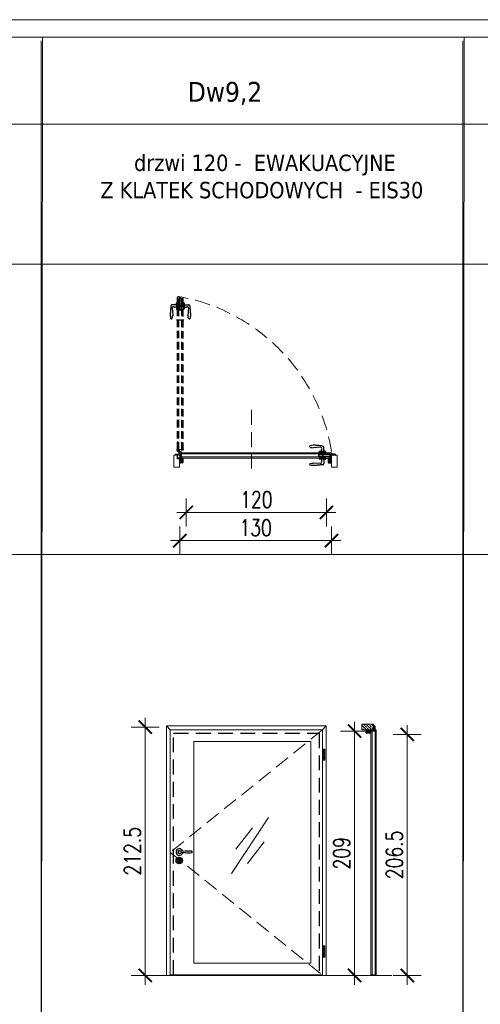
# Model space of a CAD drawing. Header units: millimetres. Extents: x 23192 to 149900, y -396339 to -79279.
# Tile 107 of 136: x 78430 to 78825, y -211002 to -210159. Entities that reach past the tile are written whole.
import ezdxf

# ---------------------------------------------------------------- set-up
doc = ezdxf.new("R2010")
doc.units = ezdxf.units.MM
for name, pattern in [('CENTER', [0.6, 0.375, -0.075, 0.075, -0.075]), ('DASHED', [19.05, 12.7, -6.35]), ('HIDDENX2', [19.05, 12.7, -6.35])]:
    doc.linetypes.add(name, pattern=pattern)
doc.layers.get('0').update_dxf_attribs({"lineweight": 0})
for name, color, linetype, lineweight in [('! Ślusarka opisy', 2, 'Continuous', 15), ('0_LEGENDA', 7, 'Continuous', 13), ('Drzwi - hatch', 8, 'Continuous', 5), ('Drzwi KRAWĘDZIE', 7, 'Continuous', 20)]:
    doc.layers.add(name, color=color, linetype=linetype, lineweight=lineweight)
for name, color, linetype in [('A_drzwi', 3, 'Continuous'), ('Drzwi - klamki', 150, 'Continuous'), ('Drzwi PRZER-DUŻA', 240, 'DASHED'), ('GRUBA', 4, 'Continuous'), ('GRUBA-2', 210, 'Continuous'), ('zawias', 7, 'Continuous')]:
    doc.layers.add(name, color=color, linetype=linetype)
doc.styles.add('ARIAL', font='tahoma.ttf')
doc.styles.add('SIMPLEX', font='simplex.shx', dxfattribs={"width": 0.77})
doc.dimstyles.new('OL PB 200', dxfattribs={"dimscale": 4, "dimtxt": 3.5, "dimasz": 0.2, "dimexe": 10, "dimexo": 10, "dimgap": 1, "dimtad": 1, "dimdec": 1, "dimrnd": 0.5, "dimzin": 9, "dimdsep": 46, "dimtxsty": 'SIMPLEX', "dimblk": 'thick_MSz', "dimcen": 0.1, "dimdle": 8, "dimse1": 1, "dimse2": 1, "dimclrd": 256, "dimclre": 256, "dimclrt": 3, "dimadec": 1, "dimazin": 2, "dimtfac": 1, "dimtdec": 1, "dimtix": 1, "dimtofl": 0, "dimtmove": 2, "dimatfit": 3, "dimldrblk": 'thick_MSz', "dimfxl": 10, "dimfxlon": 1, "dimtolj": 1, "dimlwd": -1, "dimlwe": -1, "dimarcsym": 0})

# ---------------------------------------------------------------- blocks, each defined once
blk = doc.blocks.new('thick_MSz')
for p, q in [((0, 15), (0, -15)), ((-10, 0), (10, 0))]:
    blk.add_line(p, q)
at = {"const_width": 2, "elevation": 2}
blk.add_lwpolyline([(-7.1, -7.1), (7.1, 7.1)], dxfattribs=at)
blk = doc.blocks.new('*D288')
at = {"layer": '0_LEGENDA', "transparency": 16777216}
blk.add_line((78696.35, -210605.08), (78568.15, -210605.08), dxfattribs=at)
at = {"layer": 'DEFPOINTS', "color": 0, "transparency": 16777216}
for p in [(78567.35, -210566.63), (78697.15, -210566.63), (78567.35, -210605.08)]:
    blk.add_point(p, dxfattribs=at)
at = {"layer": '0_LEGENDA', "transparency": 16777216, "xscale": 0.8, "yscale": 0.8, "zscale": 0.8, "rotation": 180}
blk.add_blockref('thick_MSz', (78567.35, -210605.08), dxfattribs=at)
at = {"layer": '0_LEGENDA', "transparency": 16777216, "xscale": 0.8, "yscale": 0.8, "zscale": 0.8}
blk.add_blockref('thick_MSz', (78697.15, -210605.08), dxfattribs=at)
at = {"layer": '0_LEGENDA', "color": 3, "transparency": 16777216, "insert": (78632.25, -210594.08), "char_height": 14, "attachment_point": 5, "style": 'SIMPLEX'}
blk.add_mtext('\\A1;130', dxfattribs=at)
blk = doc.blocks.new('*D289')
at = {"layer": '0_LEGENDA', "transparency": 16777216}
blk.add_line((78573.65, -210580.93), (78692.05, -210580.93), dxfattribs=at)
at = {"layer": 'DEFPOINTS', "color": 0, "transparency": 16777216}
for p in [(78572.85, -210555.19), (78692.85, -210560.63), (78692.85, -210580.93)]:
    blk.add_point(p, dxfattribs=at)
at = {"layer": '0_LEGENDA', "transparency": 16777216, "xscale": 0.8, "yscale": 0.8, "zscale": 0.8, "rotation": 180}
blk.add_blockref('thick_MSz', (78572.85, -210580.93), dxfattribs=at)
at = {"layer": '0_LEGENDA', "transparency": 16777216, "xscale": 0.8, "yscale": 0.8, "zscale": 0.8}
blk.add_blockref('thick_MSz', (78692.85, -210580.93), dxfattribs=at)
at = {"layer": '0_LEGENDA', "color": 3, "transparency": 16777216, "insert": (78632.85, -210569.93), "char_height": 14, "attachment_point": 5, "style": 'SIMPLEX'}
blk.add_mtext('\\A1;120', dxfattribs=at)
blk = doc.blocks.new('*D285')
at = {"layer": '0_LEGENDA', "transparency": 16777216}
blk.add_line((78716.91, -210768.89), (78716.91, -210976.29), dxfattribs=at)
at = {"layer": 'DEFPOINTS', "color": 0, "transparency": 16777216}
for p in [(78723.1, -210768.09), (78716.91, -210977.09), (78723.1, -210977.09)]:
    blk.add_point(p, dxfattribs=at)
at = {"layer": '0_LEGENDA', "transparency": 16777216, "xscale": 0.8, "yscale": 0.8, "zscale": 0.8}
for p, rotation in [((78716.91, -210768.09), 90), ((78716.91, -210977.09), 270)]:
    blk.add_blockref('thick_MSz', p, dxfattribs=dict(at, rotation=rotation))
at = {"layer": '0_LEGENDA', "color": 3, "transparency": 16777216, "insert": (78705.91, -210872.59), "char_height": 14, "attachment_point": 5, "rotation": 90, "style": 'SIMPLEX'}
blk.add_mtext('\\A1;209', dxfattribs=at)
blk = doc.blocks.new('*D286')
at = {"layer": '0_LEGENDA', "transparency": 16777216}
blk.add_line((78537.73, -210765.39), (78537.73, -210976.29), dxfattribs=at)
at = {"layer": 'DEFPOINTS', "color": 0, "transparency": 16777216}
for p in [(78733.58, -210764.59), (78537.73, -210977.09), (78733.58, -210977.09)]:
    blk.add_point(p, dxfattribs=at)
at = {"layer": '0_LEGENDA', "transparency": 16777216, "xscale": 0.8, "yscale": 0.8, "zscale": 0.8}
for p, rotation in [((78537.73, -210764.59), 90), ((78537.73, -210977.09), 270)]:
    blk.add_blockref('thick_MSz', p, dxfattribs=dict(at, rotation=rotation))
at = {"layer": '0_LEGENDA', "color": 3, "transparency": 16777216, "insert": (78526.73, -210870.84), "char_height": 14, "attachment_point": 5, "rotation": 90, "style": 'SIMPLEX'}
blk.add_mtext('\\A1;212.5', dxfattribs=at)
blk = doc.blocks.new('*D287')
at = {"layer": '0_LEGENDA', "transparency": 16777216}
blk.add_line((78762.12, -210771.64), (78762.12, -210976.29), dxfattribs=at)
at = {"layer": 'DEFPOINTS', "color": 0, "transparency": 16777216}
for p in [(78728.73, -210770.84), (78728.73, -210977.09), (78762.12, -210977.09)]:
    blk.add_point(p, dxfattribs=at)
at = {"layer": '0_LEGENDA', "transparency": 16777216, "xscale": 0.8, "yscale": 0.8, "zscale": 0.8}
for p, rotation in [((78762.12, -210770.84), 90), ((78762.12, -210977.09), 270)]:
    blk.add_blockref('thick_MSz', p, dxfattribs=dict(at, rotation=rotation))
at = {"layer": '0_LEGENDA', "color": 3, "transparency": 16777216, "insert": (78751.12, -210873.96), "char_height": 14, "attachment_point": 5, "rotation": 90, "style": 'SIMPLEX'}
blk.add_mtext('\\A1;206.5', dxfattribs=at)

msp = doc.modelspace()

# ---------------------------------------------------------------- hatches: boundary and pattern name
at = {"layer": 'Drzwi - hatch'}
h = msp.add_hatch(dxfattribs=at)
h.set_pattern_fill('AR-CONC', color=256, scale=0.003, angle=180)
h.set_pattern_definition([(230, (79109.7557, -207119.36824), (-0.546554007, 0.047817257), [0.05715, -0.62865]), (175, (79109.7557, -207119.36824), (0.10573026, -0.57317054), [0.04572, -0.50292175]), (280.451445, (79109.71015, -207119.36426), (-0.44082374, -0.525353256), [0.04857003, -0.53427073]), (226.1842, (79109.7557, -207119.52064), (-0.81323712, 0.12612698), [0.085725, -0.942975]), (276.635558, (79109.6879, -207119.5101), (-0.7122124, -0.74227837), [0.07285507, -0.80140682]), (171.18415, (79109.7557, -207119.52064), (-0.7122124, -0.74227837), [0.0685799, -0.7543792]), (201, (79109.6795, -207119.48254), (-0.454843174, 0.306795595), [0.05715, -0.62865]), (146, (79109.6795, -207119.48254), (-0.185406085, -0.5525639), [0.04572, -0.50292]), (251.451445, (79109.6416, -207119.457), (-0.64024926, -0.24576831), [0.04857003, -0.53426981]), (217.5, (79109.7557, -207119.36824), (-0.00926581, -0.253665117), [0, -0.496824, 0, -0.51054, 0, -0.504825]), (187.5, (79109.7557, -207119.36824), (-0.200458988, -0.300541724), [0, -0.291084, 0, -0.485394, 0, -0.192405]), (147.5, (79109.92562, -207119.36824), (-0.406771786, 0.017186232), [0, -0.1905, 0, -0.59436, 0, -0.78867]), (137.5, (79110.0018, -207119.36824), (-0.444387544, -0.076279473), [0, -0.24765, 0, -0.394716, 0, -0.56007])])
h.paths.add_polyline_path([(78567.154, -210538.235), (78567.654, -210538.235), (78567.654, -210537.675), (78567.834, -210537.675), (78567.834, -210538.235, 0.4142136), (78567.994, -210538.395), (78569.564, -210538.395, 0.4142136), (78569.724, -210538.235), (78569.724, -210535.05, 1), (78569.534, -210535.05), (78569.534, -210535.715, -0.4142136), (78569.194, -210536.055), (78568.014, -210536.055, -0.4142136), (78567.674, -210535.715), (78567.674, -210534.855), (78566.874, -210534.855), (78566.874, -210534.655), (78565.274, -210534.655), (78565.274, -210531.355), (78563.994, -210531.355, 0.4142136), (78563.834, -210531.515), (78563.834, -210532.075), (78565.154, -210532.075), (78565.154, -210535.075), (78567.154, -210535.075)])
h = msp.add_hatch(dxfattribs=at)
h.set_pattern_fill('AR-CONC', color=256, scale=0.003, angle=180)
h.set_pattern_definition([(230, (78926.38273, -207061.13704), (-0.546554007, 0.047817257), [0.05715, -0.62865]), (175, (78926.38273, -207061.13704), (0.10573026, -0.57317054), [0.04572, -0.50292175]), (280.451445, (78926.3372, -207061.13305), (-0.44082374, -0.525353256), [0.04857003, -0.53427073]), (226.1842, (78926.3827, -207061.28944), (-0.81323712, 0.12612698), [0.085725, -0.942975]), (276.635558, (78926.31496, -207061.2789), (-0.7122124, -0.74227837), [0.07285507, -0.80140682]), (171.18415, (78926.3827, -207061.2894), (-0.7122124, -0.74227837), [0.0685799, -0.7543792]), (201, (78926.30653, -207061.25134), (-0.454843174, 0.306795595), [0.05715, -0.62865]), (146, (78926.30653, -207061.25134), (-0.185406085, -0.5525639), [0.04572, -0.50292]), (251.451445, (78926.2686, -207061.22577), (-0.64024926, -0.24576831), [0.04857003, -0.53426981]), (217.5, (78926.38273, -207061.13704), (-0.00926581, -0.253665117), [0, -0.496824, 0, -0.51054, 0, -0.504825]), (187.5, (78926.38273, -207061.13704), (-0.200458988, -0.300541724), [0, -0.291084, 0, -0.485394, 0, -0.192405]), (147.5, (78926.55266, -207061.13704), (-0.406771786, 0.017186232), [0, -0.1905, 0, -0.59436, 0, -0.78867]), (137.5, (78926.62886, -207061.13704), (-0.444387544, -0.076279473), [0, -0.24765, 0, -0.394716, 0, -0.56007])])
h.paths.add_polyline_path([(78694.584, -210538.235, 0.4142136), (78694.744, -210538.395), (78696.314, -210538.395, 0.4142136), (78696.474, -210538.235), (78696.474, -210537.675), (78696.654, -210537.675), (78696.654, -210538.235), (78697.154, -210538.235), (78697.154, -210532.075), (78697.154, -210531.355), (78696.794, -210531.355, 0.4142136), (78696.634, -210531.515), (78696.634, -210535.715, -0.4142136), (78696.294, -210536.055), (78695.114, -210536.055, -0.4142136), (78694.774, -210535.715), (78694.774, -210535.05, 1), (78694.584, -210535.05)])
h.paths.add_polyline_path([(78697.154, -210532.075), (78700.474, -210532.075), (78700.474, -210531.515, 0.4142136), (78700.314, -210531.355), (78697.854, -210531.355), (78697.154, -210531.355)])
h = msp.add_hatch(dxfattribs=at)
h.set_pattern_fill('ANSI33', color=256, scale=0.5, angle=-90)
h.set_pattern_definition([(315, (74727.1648, -211032.6673), (2.245064, 2.245064), []), (315, (74727.1648, -211034.9123), (2.245064, 2.245064), [1.5875, -0.79375])])
h.paths.add_polyline_path([(78723.096, -210762.086), (78723.096, -210767.086), (78733.296, -210767.086), (78733.296, -210762.086)])
h = msp.add_hatch(dxfattribs=at)
h.set_pattern_fill('AR-CONC', color=256, scale=0.003, angle=-90)
h.set_pattern_definition([(320, (75272.67886, -210537.8572), (-0.047817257, -0.546554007), [0.05715, -0.62865]), (265, (75272.67886, -210537.8572), (0.57317054, 0.10573026), [0.04572, -0.50292175]), (10.451445, (75272.6749, -210537.90275), (0.525353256, -0.44082374), [0.04857003, -0.53427073]), (316.1842, (75272.83126, -210537.8572), (-0.12612698, -0.81323712), [0.085725, -0.942975]), (6.635558, (75272.82075, -210537.925), (0.74227837, -0.7122124), [0.07285507, -0.80140682]), (261.18415, (75272.8313, -210537.8572), (0.74227837, -0.7122124), [0.0685799, -0.7543792]), (291, (75272.79316, -210537.9334), (-0.306795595, -0.454843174), [0.05715, -0.62865]), (236, (75272.79316, -210537.9334), (0.5525639, -0.185406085), [0.04572, -0.50292]), (341.451445, (75272.7676, -210537.9713), (0.24576831, -0.64024926), [0.04857003, -0.53426981]), (307.5, (75272.67886, -210537.8572), (0.253665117, -0.00926581), [0, -0.496824, 0, -0.51054, 0, -0.504825]), (277.5, (75272.67886, -210537.8572), (0.300541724, -0.200458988), [0, -0.291084, 0, -0.485394, 0, -0.192405]), (237.5, (75272.67886, -210537.68728), (-0.017186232, -0.406771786), [0, -0.1905, 0, -0.59436, 0, -0.78867]), (227.5, (75272.67886, -210537.6111), (0.076279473, -0.444387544), [0, -0.24765, 0, -0.394716, 0, -0.56007])])
h.paths.add_polyline_path([(78727.136, -210769.656, -0.4142136), (78726.976, -210769.496), (78726.976, -210767.926, -0.4142136), (78727.136, -210767.766), (78727.696, -210767.766), (78727.696, -210767.586), (78727.136, -210767.586), (78727.136, -210767.086), (78733.296, -210767.086), (78734.016, -210767.086), (78734.016, -210767.446, -0.4142136), (78733.856, -210767.606), (78729.656, -210767.606, 0.4142136), (78729.316, -210767.946), (78729.316, -210769.126, 0.4142136), (78729.656, -210769.466), (78730.321, -210769.466, -1), (78730.321, -210769.656)])
h.paths.add_polyline_path([(78733.296, -210767.086), (78733.296, -210763.766), (78733.856, -210763.766, -0.4142136), (78734.016, -210763.926), (78734.016, -210766.386), (78734.016, -210767.086)])

# ---------------------------------------------------------------- linework, layer by layer
at = {"layer": '! Ślusarka opisy', "linetype": 'HIDDENX2'}
msp.add_lwpolyline([(78628.604, -210493.275), (78628.604, -210543.275)], dxfattribs=at)
at = {"layer": '! Ślusarka opisy', "color": 8, "linetype": 'HIDDENX2'}
msp.add_arc((78538.33, -210554.862), 161.074, 9.299637, 79.253012, dxfattribs=at)
at = {"linetype": 'CENTER', "ltscale": 0.2}
for p, q in [((78565.804, -210529.267), (78565.804, -210526.867)), ((78567.004, -210528.067), (78564.604, -210528.067))]:
    msp.add_line(p, q, dxfattribs=at)
at = {"linetype": 'CENTER', "ltscale": 0.5}
for p, q in [((78570.78, -210527.225), (78564.416, -210527.225)), ((78690.625, -210783.456), (78690.625, -210792.956)), ((78690.625, -210951.836), (78690.625, -210961.336))]:
    msp.add_line(p, q, dxfattribs=at)
for p, q in [((78565.779, -210528.042), (78565.554, -210528.042)), ((78565.554, -210528.042), (78565.554, -210528.092)), ((78565.554, -210528.092), (78565.779, -210528.092)), ((78565.829, -210527.792), (78565.779, -210527.792)), ((78565.779, -210527.792), (78565.779, -210528.042)), ((78565.779, -210528.092), (78565.779, -210528.317)), ((78565.779, -210528.317), (78565.829, -210528.317)), ((78565.829, -210528.042), (78565.829, -210527.792)), ((78566.079, -210528.042), (78565.829, -210528.042)), ((78565.829, -210528.317), (78565.829, -210528.092)), ((78565.829, -210528.092), (78566.079, -210528.092)), ((78566.079, -210528.092), (78566.079, -210528.042))]:
    msp.add_line(p, q)
at = {"ltscale": 0.2}
for p, q in [((78565.804, -210528.717), (78568.154, -210528.717)), ((78568.154, -210529.067), (78565.804, -210529.067)), ((78566.563, -210528.717), (78566.297, -210528.49)), ((78566.454, -210531.967), (78566.454, -210529.067)), ((78566.804, -210529.267), (78566.454, -210529.267)), ((78566.804, -210531.967), (78566.454, -210531.967)), ((78566.804, -210528.067), (78566.804, -210528.717)), ((78566.804, -210529.067), (78566.804, -210531.967)), ((78567.054, -210527.967), (78567.054, -210528.717)), ((78568.254, -210531.167), (78568.254, -210529.167)), ((78568.604, -210531.167), (78568.254, -210531.167)), ((78568.604, -210529.167), (78568.604, -210531.167))]:
    msp.add_line(p, q, dxfattribs=at)
at = {"linetype": 'DASHED'}
msp.add_lwpolyline([(78689.375, -210766.986), (78559.175, -210871.786), (78689.375, -210976.586)], dxfattribs=at)
at = {"ltscale": 0.2}
msp.add_circle((78565.804, -210528.067), 0.65, dxfattribs=at)
for centre, radius, start, end in [((78565.804, -210528.067), 1, 319.458398, 270), ((78568.154, -210529.167), 0.45, 0, 90), ((78568.154, -210529.167), 0.1, 0, 90)]:
    msp.add_arc(centre, radius, start, end, dxfattribs=at)
at = {"layer": '0_LEGENDA', "linetype": 'ByBlock', "ltscale": 5}
for p, q in [((78448.468, -211346.75), (78449.709, -210174.452)), ((78448.658, -211349.661), (78448.658, -210177.364)), ((78809.625, -211346.75), (78810.866, -210174.452)), ((78809.815, -211349.661), (78809.815, -210177.364)), ((77680.534, -210248.815), (81338.291, -210248.815)), ((77680.534, -210368.463), (81338.191, -210368.463)), ((77680.534, -210616.848), (81337.982, -210616.848))]:
    msp.add_line(p, q, dxfattribs=at)
at = {"layer": '0_LEGENDA'}
for points in [[(81352.584, -210159.561), (77665.534, -210159.416), (77663.247, -212469.508), (81350.642, -212469.575)], [(81336.438, -212454.546), (77678.248, -212454.543), (77680.534, -210174.451), (81338.354, -210174.463)], [(78611.508, -210889.801), (78643.244, -210842.077)], [(78615.263, -210869.158), (78629.485, -210850.934)], [(78625.292, -210881.369), (78639.514, -210862.78)]]:
    msp.add_lwpolyline(points, dxfattribs=at)
at = {"layer": 'A_drzwi', "linetype": 'ByBlock'}
msp.add_arc((78563.676, -210511.185), 95.527, 89.4002, 89.405161, dxfattribs=at)
at = {"layer": 'Drzwi - klamki', "ltscale": 0.2}
for p, q in [((78687.654, -210525.22), (78681.404, -210525.615)), ((78690.604, -210528.815), (78690.604, -210525.215)), ((78686.754, -210529.875), (78686.754, -210529.115)), ((78692.354, -210529.875), (78686.754, -210529.875)), ((78692.354, -210529.875), (78686.754, -210529.875)), ((78692.354, -210534.475), (78686.754, -210534.475)), ((78686.754, -210534.475), (78686.754, -210535.235)), ((78692.054, -210528.815), (78687.054, -210528.815)), ((78688.504, -210528.815), (78688.504, -210527.333)), ((78690.804, -210527.815), (78690.604, -210527.815)), ((78690.804, -210528.315), (78690.604, -210528.315)), ((78690.804, -210528.315), (78690.804, -210527.815)), ((78692.354, -210529.875), (78692.354, -210529.115)), ((78692.354, -210534.475), (78692.354, -210535.235)), ((78687.654, -210539.13), (78681.404, -210538.735)), ((78692.054, -210535.535), (78687.054, -210535.535)), ((78688.504, -210535.535), (78688.504, -210537.017)), ((78690.604, -210535.535), (78690.604, -210539.135)), ((78565.725, -210871.336), (78565.725, -210871.836)), ((78565.725, -210871.336), (78565.855, -210871.336)), ((78565.725, -210871.836), (78565.855, -210871.836)), ((78566.35, -210878.63), (78566.35, -210879.88)), ((78567.4, -210878.63), (78567.4, -210879.88))]:
    msp.add_line(p, q, dxfattribs=at)
at = {"layer": 'Drzwi - klamki'}
for p, q in [((78567.854, -210533.375), (78568.054, -210533.375)), ((78567.854, -210534.375), (78567.854, -210533.375)), ((78567.854, -210533.375), (78568.054, -210533.575)), ((78567.952, -210533.375), (78567.854, -210533.474)), ((78568.051, -210533.375), (78567.854, -210533.572)), ((78568.054, -210533.471), (78567.854, -210533.671)), ((78567.854, -210533.474), (78568.054, -210533.674)), ((78568.054, -210533.57), (78567.854, -210533.77)), ((78567.854, -210533.572), (78568.054, -210533.772)), ((78568.054, -210533.669), (78567.854, -210533.869)), ((78567.854, -210533.671), (78568.054, -210533.871)), ((78568.054, -210533.768), (78567.854, -210533.968)), ((78567.854, -210533.77), (78568.054, -210533.97)), ((78568.054, -210533.866), (78567.854, -210534.066)), ((78567.854, -210533.869), (78568.054, -210534.069)), ((78568.054, -210533.965), (78567.854, -210534.165)), ((78567.854, -210533.968), (78568.054, -210534.168)), ((78568.054, -210534.064), (78567.854, -210534.264)), ((78567.854, -210534.066), (78568.054, -210534.266)), ((78568.054, -210534.163), (78567.854, -210534.363)), ((78567.854, -210534.165), (78568.054, -210534.365)), ((78567.854, -210534.264), (78567.964, -210534.375)), ((78567.854, -210534.363), (78567.866, -210534.375)), ((78568.054, -210534.375), (78567.854, -210534.375)), ((78568.054, -210535.275), (78567.868, -210535.09)), ((78568.054, -210535.133), (78567.939, -210535.019)), ((78568.054, -210534.262), (78567.94, -210534.375)), ((78567.952, -210533.375), (78568.054, -210533.476)), ((78568.054, -210534.36), (78568.039, -210534.375)), ((78568.051, -210533.375), (78568.054, -210533.377)), ((78568.054, -210533.375), (78568.054, -210534.375)), ((78568.054, -210535.133), (78568.074, -210535.075)), ((78568.054, -210535.275), (78568.054, -210535.433)), ((78568.074, -210535.075), (78568.481, -210535.075)), ((78568.154, -210535.175), (78568.154, -210535.379)), ((78568.154, -210535.175), (78568.481, -210535.175)), ((78568.531, -210535.02), (78568.494, -210534.64)), ((78568.917, -210534.525), (78568.593, -210534.525)), ((78568.631, -210535.01), (78568.597, -210534.669)), ((78568.618, -210535.494), (78569.123, -210535.133)), ((78568.9, -210534.625), (78568.637, -210534.625)), ((78568.639, -210535.602), (78569.104, -210535.27)), ((78569.104, -210535.27), (78569.104, -210535.775)), ((78569.204, -210535.279), (78569.204, -210535.414)), ((78569.276, -210535.234), (78569.354, -210535.273)), ((78569.354, -210535.075), (78569.367, -210534.934)), ((78694.954, -210535.075), (78694.94, -210534.934)), ((78695.031, -210535.234), (78694.954, -210535.273)), ((78695.104, -210535.279), (78695.104, -210535.414)), ((78695.689, -210535.494), (78695.184, -210535.133)), ((78695.668, -210535.602), (78695.204, -210535.27)), ((78695.204, -210535.27), (78695.204, -210535.775)), ((78695.39, -210534.525), (78695.714, -210534.525)), ((78695.407, -210534.625), (78695.67, -210534.625)), ((78695.676, -210535.01), (78695.71, -210534.669)), ((78695.776, -210535.02), (78695.813, -210534.64)), ((78696.233, -210535.075), (78695.826, -210535.075)), ((78696.154, -210535.175), (78695.826, -210535.175)), ((78696.154, -210535.175), (78696.154, -210535.379)), ((78696.254, -210535.133), (78696.233, -210535.075)), ((78696.454, -210533.375), (78696.254, -210533.375)), ((78696.254, -210533.375), (78696.254, -210534.375)), ((78696.454, -210533.375), (78696.254, -210533.575)), ((78696.355, -210533.375), (78696.254, -210533.476)), ((78696.256, -210533.375), (78696.254, -210533.377)), ((78696.254, -210533.471), (78696.454, -210533.671)), ((78696.454, -210533.474), (78696.254, -210533.674)), ((78696.254, -210533.57), (78696.454, -210533.77)), ((78696.454, -210533.572), (78696.254, -210533.772)), ((78696.254, -210533.669), (78696.454, -210533.869)), ((78696.454, -210533.671), (78696.254, -210533.871)), ((78696.254, -210533.768), (78696.454, -210533.968)), ((78696.454, -210533.77), (78696.254, -210533.97)), ((78696.254, -210533.866), (78696.454, -210534.066)), ((78696.454, -210533.869), (78696.254, -210534.069)), ((78696.254, -210533.965), (78696.454, -210534.165)), ((78696.454, -210533.968), (78696.254, -210534.168)), ((78696.254, -210534.064), (78696.454, -210534.264)), ((78696.454, -210534.066), (78696.254, -210534.266)), ((78696.254, -210534.163), (78696.454, -210534.363)), ((78696.454, -210534.165), (78696.254, -210534.365)), ((78696.254, -210534.262), (78696.367, -210534.375)), ((78696.254, -210534.36), (78696.268, -210534.375)), ((78696.254, -210534.375), (78696.454, -210534.375)), ((78696.254, -210535.133), (78696.368, -210535.019)), ((78696.254, -210535.275), (78696.439, -210535.09)), ((78696.254, -210535.275), (78696.254, -210535.433)), ((78696.256, -210533.375), (78696.454, -210533.572)), ((78696.454, -210534.264), (78696.343, -210534.375)), ((78696.355, -210533.375), (78696.454, -210533.474)), ((78696.454, -210534.363), (78696.441, -210534.375)), ((78696.454, -210534.375), (78696.454, -210533.375)), ((78568.054, -210535.575), (78567.868, -210535.39)), ((78568.039, -210535.86), (78567.868, -210535.69)), ((78568.054, -210535.433), (78567.939, -210535.319)), ((78568.054, -210535.733), (78567.939, -210535.619)), ((78568.054, -210535.575), (78568.054, -210535.733)), ((78568.074, -210535.875), (78569.204, -210535.875)), ((78568.154, -210535.379), (78568.618, -210535.494)), ((78568.154, -210535.482), (78568.639, -210535.602)), ((78568.154, -210535.482), (78568.154, -210535.775)), ((78568.154, -210535.775), (78569.104, -210535.775)), ((78569.204, -210535.414), (78569.268, -210535.35)), ((78569.204, -210535.556), (78569.339, -210535.42)), ((78569.204, -210535.556), (78569.204, -210535.733)), ((78569.204, -210535.733), (78569.268, -210535.669)), ((78569.204, -210535.875), (78569.339, -210535.74)), ((78695.104, -210535.556), (78694.968, -210535.42)), ((78695.104, -210535.875), (78694.968, -210535.74)), ((78695.104, -210535.414), (78695.039, -210535.35)), ((78695.104, -210535.733), (78695.039, -210535.669)), ((78695.104, -210535.556), (78695.104, -210535.733)), ((78696.233, -210535.875), (78695.104, -210535.875)), ((78696.154, -210535.775), (78695.204, -210535.775)), ((78696.154, -210535.482), (78695.668, -210535.602)), ((78696.154, -210535.379), (78695.689, -210535.494)), ((78696.154, -210535.482), (78696.154, -210535.775)), ((78696.254, -210535.433), (78696.368, -210535.319)), ((78696.254, -210535.575), (78696.439, -210535.39)), ((78696.254, -210535.575), (78696.254, -210535.733)), ((78696.254, -210535.733), (78696.368, -210535.619)), ((78696.268, -210535.86), (78696.439, -210535.69)), ((78729.496, -210768.007), (78729.496, -210769.136)), ((78729.496, -210769.136), (78729.632, -210769.272)), ((78729.511, -210767.972), (78729.682, -210767.801)), ((78729.889, -210768.086), (78729.596, -210768.086)), ((78729.596, -210768.086), (78729.596, -210769.036)), ((78730.102, -210769.036), (78729.596, -210769.036)), ((78729.638, -210767.986), (78729.752, -210767.872)), ((78729.796, -210767.986), (78729.638, -210767.986)), ((78729.638, -210769.136), (78729.702, -210769.201)), ((78729.815, -210769.136), (78729.638, -210769.136)), ((78729.889, -210768.086), (78729.769, -210768.572)), ((78729.769, -210768.572), (78730.102, -210769.036)), ((78729.796, -210767.986), (78729.982, -210767.801)), ((78729.815, -210769.136), (78729.951, -210769.272)), ((78729.992, -210768.086), (78729.877, -210768.551)), ((78729.877, -210768.551), (78730.239, -210769.056)), ((78729.938, -210767.986), (78730.052, -210767.872)), ((78730.096, -210767.986), (78729.938, -210767.986)), ((78729.957, -210769.136), (78730.022, -210769.201)), ((78730.092, -210769.136), (78729.957, -210769.136)), ((78730.196, -210768.086), (78729.992, -210768.086)), ((78730.096, -210767.986), (78730.282, -210767.801)), ((78730.137, -210769.209), (78730.098, -210769.286)), ((78730.196, -210768.086), (78730.196, -210768.414)), ((78730.238, -210767.986), (78730.352, -210767.872)), ((78730.238, -210767.986), (78730.296, -210768.007)), ((78730.296, -210768.007), (78730.296, -210768.414)), ((78730.296, -210769.286), (78730.437, -210769.3)), ((78730.351, -210768.464), (78730.732, -210768.427)), ((78730.361, -210768.564), (78730.703, -210768.53)), ((78730.746, -210768.833), (78730.746, -210768.57)), ((78730.846, -210768.85), (78730.846, -210768.526)), ((78730.996, -210767.986), (78730.996, -210767.786)), ((78730.996, -210767.786), (78731.996, -210767.786)), ((78731.009, -210767.786), (78730.996, -210767.799)), ((78731.107, -210767.786), (78730.996, -210767.897)), ((78731.11, -210767.986), (78730.996, -210767.873)), ((78731.011, -210767.986), (78730.996, -210767.972)), ((78731.996, -210767.986), (78730.996, -210767.986)), ((78731.206, -210767.786), (78731.006, -210767.986)), ((78731.209, -210767.986), (78731.009, -210767.786)), ((78731.305, -210767.786), (78731.105, -210767.986)), ((78731.307, -210767.986), (78731.107, -210767.786)), ((78731.404, -210767.786), (78731.204, -210767.986)), ((78731.406, -210767.986), (78731.206, -210767.786)), ((78731.502, -210767.786), (78731.302, -210767.986)), ((78731.505, -210767.986), (78731.305, -210767.786)), ((78731.601, -210767.786), (78731.401, -210767.986)), ((78731.604, -210767.986), (78731.404, -210767.786)), ((78731.7, -210767.786), (78731.5, -210767.986)), ((78731.702, -210767.986), (78731.502, -210767.786)), ((78731.799, -210767.786), (78731.599, -210767.986)), ((78731.801, -210767.986), (78731.601, -210767.786)), ((78731.898, -210767.786), (78731.698, -210767.986)), ((78731.9, -210767.986), (78731.7, -210767.786)), ((78731.996, -210767.786), (78731.796, -210767.986)), ((78731.996, -210767.984), (78731.799, -210767.786)), ((78731.996, -210767.885), (78731.895, -210767.986)), ((78731.996, -210767.885), (78731.898, -210767.786)), ((78731.996, -210767.984), (78731.994, -210767.986)), ((78731.996, -210767.786), (78731.996, -210767.986))]:
    msp.add_line(p, q, dxfattribs=at)
at = {"layer": 'Drzwi - klamki', "ltscale": 0.2}
for centre, radius in [((78566.875, -210878.73), 2.8), ((78566.88, -210878.735), 1.8)]:
    msp.add_circle(centre, radius, dxfattribs=at)
for centre, radius, start, end in [((78679.144, -210524.565), 0.74, 108.924644, 180), ((78687.754, -210526.265), 1.05, 328.61185, 95.465024), ((78689.504, -210527.333), 1, 148.61185, 180), ((78689.554, -210525.215), 1.05, 0, 90), ((78687.054, -210529.115), 0.3, 90, 180), ((78687.054, -210535.235), 0.3, 180, 270), ((78692.054, -210529.115), 0.3, 0, 90), ((78692.054, -210535.235), 0.3, 270, 0), ((78679.144, -210539.785), 0.74, 180, 251.075356), ((78687.754, -210538.085), 1.05, 264.534976, 31.38815), ((78689.504, -210537.017), 1, 180, 211.38815), ((78689.554, -210539.135), 1.05, 270, 0), ((78566.875, -210871.586), 2.801, 13.271535, 346.728465), ((78566.875, -210871.586), 1.25, 42.903782, 317.096218), ((78566.875, -210871.586), 1.05, 64.699839, 295.300161), ((78577.285, -210871.586), 0.74, 288.924644, 71.075356), ((78566.875, -210877.93), 0.875, 306.869898, 233.130102), ((78566.875, -210879.88), 0.525, 180, 270), ((78566.875, -210879.88), 0.525, 270, 0)]:
    msp.add_arc(centre, radius, start, end, dxfattribs=at)
at = {"layer": 'Drzwi - klamki'}
for centre, radius, start, end in [((78567.904, -210535.054), 0.05, 45, 180), ((78567.904, -210535.054), 0.05, 180, 225), ((78567.904, -210535.354), 0.05, 45, 180), ((78568.481, -210535.025), 0.15, 270, 5.563415), ((78568.481, -210535.025), 0.05, 270, 5.563415), ((78568.593, -210534.625), 0.1, 90, 179.587511), ((78568.643, -210534.625), 0.15, 179.587511, 185.563415), ((78568.637, -210534.665), 0.04, 90, 185.563415), ((78568.9, -210534.725), 0.1, 69.878843, 90), ((78568.917, -210534.625), 0.1, 71.015535, 90), ((78568.618, -210535.494), 0.919, 57.559413, 69.878843), ((78568.618, -210535.494), 1.019, 49.458571, 71.015535), ((78568.977, -210534.929), 0.25, 305.623943, 57.559413), ((78569.254, -210535.279), 0.05, 63.425339, 180), ((78569.118, -210534.91), 0.25, 354.429901, 49.458571), ((78695.189, -210534.91), 0.25, 130.541429, 185.570099), ((78695.689, -210535.494), 1.019, 108.984465, 130.541429), ((78695.054, -210535.279), 0.05, 0, 116.574661), ((78695.33, -210534.929), 0.25, 122.440587, 234.376057), ((78695.689, -210535.494), 0.919, 110.121157, 122.440587), ((78695.39, -210534.625), 0.1, 90, 108.984465), ((78695.407, -210534.725), 0.1, 90, 110.121157), ((78695.67, -210534.665), 0.04, 354.436585, 90), ((78695.826, -210535.025), 0.15, 174.436585, 270), ((78695.714, -210534.625), 0.1, 0.412489, 90), ((78695.826, -210535.025), 0.05, 174.436585, 270), ((78695.664, -210534.625), 0.15, 354.436585, 0.412489), ((78696.404, -210535.054), 0.05, 0, 135), ((78696.404, -210535.354), 0.05, 0, 135), ((78696.404, -210535.054), 0.05, 315, 0), ((78567.904, -210535.354), 0.05, 180, 225), ((78567.904, -210535.654), 0.05, 45, 180), ((78567.904, -210535.654), 0.05, 180, 225), ((78568.074, -210535.825), 0.05, 225, 270), ((78569.304, -210535.385), 0.05, 0, 135), ((78569.304, -210535.704), 0.05, 0, 135), ((78569.304, -210535.385), 0.05, 315, 0), ((78569.304, -210535.704), 0.05, 315, 0), ((78695.004, -210535.385), 0.05, 45, 180), ((78695.004, -210535.385), 0.05, 180, 225), ((78695.004, -210535.704), 0.05, 45, 180), ((78695.004, -210535.704), 0.05, 180, 225), ((78696.233, -210535.825), 0.05, 270, 315), ((78696.404, -210535.654), 0.05, 0, 135), ((78696.404, -210535.354), 0.05, 315, 0), ((78696.404, -210535.654), 0.05, 315, 0), ((78729.546, -210768.007), 0.05, 135, 180), ((78729.667, -210769.236), 0.05, 225, 270), ((78729.667, -210769.236), 0.05, 270, 45), ((78729.717, -210767.836), 0.05, 90, 135), ((78729.717, -210767.836), 0.05, 315, 90), ((78729.986, -210769.236), 0.05, 225, 270), ((78730.017, -210767.836), 0.05, 90, 135), ((78729.986, -210769.236), 0.05, 270, 45), ((78730.017, -210767.836), 0.05, 315, 90), ((78730.092, -210769.186), 0.05, 333.425339, 90), ((78730.346, -210768.414), 0.15, 180, 275.563415), ((78730.442, -210768.91), 0.25, 215.623943, 327.559413), ((78730.317, -210767.836), 0.05, 90, 135), ((78730.346, -210768.414), 0.05, 180, 275.563415), ((78730.317, -210767.836), 0.05, 315, 90), ((78730.462, -210769.051), 0.25, 264.429901, 319.458571), ((78729.877, -210768.551), 1.019, 319.458571, 341.015535), ((78729.877, -210768.551), 0.919, 327.559413, 339.878843), ((78730.706, -210768.57), 0.04, 0, 95.563415), ((78730.746, -210768.576), 0.15, 89.587511, 95.563415), ((78730.646, -210768.833), 0.1, 339.878843, 0), ((78730.746, -210768.526), 0.1, 0, 89.587511), ((78730.746, -210768.85), 0.1, 341.015535, 0)]:
    msp.add_arc(centre, radius, start, end, dxfattribs=at)
at = {"layer": 'Drzwi - klamki', "ltscale": 0.2}
msp.add_ellipse((78681.404, -210524.574), major_axis=(3, 0), ratio=0.3470158, start_param=3.1329974, end_param=4.712389, dxfattribs=at)
at = {"layer": 'Drzwi - klamki', "ltscale": 0.2, "extrusion": (0, 0, -1)}
msp.add_ellipse((78681.404, -210539.776), major_axis=(3, 0), ratio=0.3470158, start_param=3.1329974, end_param=4.712389, dxfattribs=at)
at = {"layer": 'Drzwi - klamki', "ltscale": 0.2}
for points in [[(78689.554, -210524.165), (78688.504, -210524.015), (78684.954, -210523.715), (78681.404, -210523.533), (78678.904, -210523.865)], [(78689.554, -210540.185), (78688.504, -210540.335), (78684.954, -210540.635), (78681.404, -210540.817), (78678.904, -210540.485)], [(78577.525, -210870.886), (78575.025, -210870.636), (78568.729, -210870.886), (78566.875, -210870.536)], [(78577.525, -210872.286), (78575.025, -210872.536), (78568.729, -210872.286), (78566.875, -210872.636)]]:
    msp.add_spline(points, degree=3, dxfattribs=at)
at = {"layer": 'Drzwi KRAWĘDZIE'}
for p, q in [((78565.454, -210528.725), (78565.454, -210520.266)), ((78565.154, -210535.075), (78565.154, -210532.075)), ((78567.154, -210535.075), (78565.154, -210535.075)), ((78565.454, -210527.225), (78569.954, -210527.225)), ((78565.554, -210528.825), (78566.454, -210528.825)), ((78566.454, -210527.325), (78568.754, -210527.325)), ((78566.454, -210528.825), (78566.454, -210527.625)), ((78567.154, -210529.875), (78697.154, -210529.875)), ((78568.554, -210533.175), (78568.254, -210533.175)), ((78568.254, -210534.375), (78568.254, -210533.175)), ((78568.354, -210534.475), (78695.954, -210534.475)), ((78568.654, -210529.875), (78568.654, -210534.475)), ((78568.654, -210530.875), (78688.555, -210530.875)), ((78568.654, -210533.475), (78688.555, -210533.475)), ((78568.754, -210527.625), (78568.754, -210527.325)), ((78568.754, -210527.625), (78569.954, -210527.625)), ((78686.051, -210532.95), (78686.051, -210531.35)), ((78686.051, -210531.35), (78689.155, -210531.35)), ((78686.051, -210532.95), (78689.155, -210532.95)), ((78686.641, -210532.85), (78686.641, -210531.45)), ((78686.641, -210531.45), (78686.641, -210532.85)), ((78686.641, -210531.45), (78689.155, -210531.45)), ((78686.641, -210532.85), (78689.155, -210532.85)), ((78688.555, -210531.35), (78688.555, -210529.875)), ((78688.555, -210534.472), (78688.555, -210532.96)), ((78689.155, -210534.472), (78689.155, -210529.875)), ((78689.955, -210534.472), (78689.955, -210529.875)), ((78689.955, -210531.35), (78695.757, -210531.35)), ((78689.955, -210531.45), (78695.757, -210531.45)), ((78689.955, -210532.85), (78695.757, -210532.85)), ((78689.955, -210532.95), (78695.757, -210532.95)), ((78690.555, -210531.35), (78690.555, -210529.875)), ((78690.555, -210530.875), (78695.654, -210530.875)), ((78690.555, -210534.472), (78690.555, -210532.96)), ((78690.555, -210533.475), (78695.654, -210533.475)), ((78695.654, -210529.875), (78695.654, -210531.35)), ((78695.654, -210532.95), (78695.654, -210534.475)), ((78695.757, -210533.125), (78695.757, -210531.175)), ((78695.757, -210531.175), (78696.054, -210531.175)), ((78696.054, -210531.175), (78695.757, -210531.175)), ((78696.054, -210533.125), (78695.757, -210533.125)), ((78697.254, -210531.075), (78696.054, -210531.075)), ((78696.054, -210531.075), (78696.054, -210534.155)), ((78696.054, -210531.075), (78696.054, -210534.375)), ((78696.054, -210533.125), (78696.054, -210531.175)), ((78696.054, -210533.125), (78696.054, -210531.175)), ((78696.055, -210531.571), (78697.055, -210531.571)), ((78696.055, -210531.571), (78697.254, -210531.571)), ((78696.055, -210532.721), (78697.254, -210531.871)), ((78696.055, -210531.871), (78697.254, -210531.871)), ((78696.454, -210531.57), (78696.654, -210531.57)), ((78697.254, -210531.075), (78697.254, -210529.975)), ((78697.254, -210531.571), (78697.254, -210531.871)), ((78567.654, -210538.235), (78567.154, -210538.235)), ((78696.654, -210538.235), (78697.154, -210538.235)), ((78555.775, -210977.086), (78555.775, -210763.586)), ((78692.775, -210763.586), (78555.775, -210763.586)), ((78555.775, -210763.586), (78559.175, -210766.986)), ((78692.775, -210763.586), (78689.375, -210766.986)), ((78692.775, -210977.086), (78692.775, -210763.586)), ((78727.136, -210767.586), (78727.136, -210767.086)), ((78730.896, -210768.286), (78730.896, -210976.486)), ((78734.296, -210768.186), (78730.996, -210768.186)), ((78731.896, -210768.186), (78731.896, -210976.586)), ((78734.296, -210766.986), (78735.396, -210766.986)), ((78734.296, -210766.986), (78734.296, -210768.186)), ((78734.296, -210766.986), (78734.296, -210768.186)), ((78734.496, -210766.986), (78734.496, -210976.586)), ((78735.496, -210767.086), (78735.496, -210976.486)), ((78691.575, -210783.456), (78689.675, -210783.456)), ((78689.675, -210783.456), (78689.675, -210792.956)), ((78691.575, -210785.856), (78689.675, -210785.856)), ((78691.575, -210783.456), (78691.575, -210792.956)), ((78691.575, -210790.556), (78689.675, -210790.556)), ((78689.675, -210792.956), (78691.575, -210792.956)), ((78735.496, -210874.386), (78735.496, -210868.786)), ((78691.575, -210951.836), (78689.675, -210951.836)), ((78689.675, -210951.836), (78689.675, -210961.336)), ((78691.575, -210954.236), (78689.675, -210954.236)), ((78691.575, -210951.836), (78691.575, -210961.336)), ((78691.575, -210958.936), (78689.675, -210958.936)), ((78689.675, -210961.336), (78691.575, -210961.336)), ((78549.783, -210977.086), (78707.081, -210977.086)), ((78562.025, -210977.086), (78562.025, -210976.586)), ((78686.525, -210977.086), (78686.525, -210976.586)), ((78724.576, -210977.086), (78748.873, -210977.086)), ((78730.996, -210976.586), (78735.396, -210976.586))]:
    msp.add_line(p, q, dxfattribs=at)
msp.add_lwpolyline([(78567.154, -210535.075), (78567.154, -210542.275), (78562.154, -210542.275), (78562.154, -210532.075), (78565.154, -210532.075)], dxfattribs=at)
for points in [[(78702.154, -210532.075), (78697.154, -210532.075), (78697.154, -210542.275), (78702.154, -210542.275)], [(78733.296, -210762.086), (78733.296, -210767.086), (78723.096, -210767.086), (78723.096, -210762.086)], [(78689.375, -210766.986), (78559.175, -210766.986), (78559.175, -210976.586), (78689.375, -210976.586)], [(78679.375, -210776.986), (78579.175, -210776.986), (78579.175, -210966.586), (78679.375, -210966.586)]]:
    msp.add_lwpolyline(points, close=True, dxfattribs=at)
for centre, start, end in [((78565.554, -210528.725), 180, 270), ((78568.354, -210534.375), 180, 270), ((78569.954, -210527.525), 270, 0), ((78695.954, -210534.375), 270, 0), ((78697.154, -210529.975), 0, 90), ((78730.996, -210768.286), 90, 180), ((78735.396, -210767.086), 0, 90), ((78730.996, -210976.486), 180, 270), ((78735.396, -210976.486), 270, 0)]:
    msp.add_arc(centre, 0.1, start, end, dxfattribs=at)
at = {"layer": 'Drzwi KRAWĘDZIE', "ltscale": 0.2}
msp.add_arc((78567.154, -210529.975), 0.1, 90, 180, dxfattribs=at)
at = {"layer": 'Drzwi PRZER-DUŻA', "ltscale": 0.5}
for p, q in [((78565.454, -210527.225), (78565.454, -210396.725)), ((78570.054, -210527.525), (78570.054, -210397.925)), ((78566.454, -210527.225), (78566.454, -210405.324)), ((78568.954, -210527.225), (78568.954, -210405.324))]:
    msp.add_line(p, q, dxfattribs=at)
at = {"layer": 'Drzwi PRZER-DUŻA'}
for p, q in [((78565.454, -210398.225), (78566.929, -210398.225)), ((78566.654, -210396.625), (78565.554, -210396.625)), ((78566.454, -210403.324), (78566.454, -210398.225)), ((78566.654, -210396.625), (78566.654, -210397.825)), ((78566.654, -210397.825), (78569.737, -210397.825)), ((78566.654, -210397.825), (78569.954, -210397.825)), ((78566.754, -210397.825), (78566.754, -210398.121)), ((78566.754, -210398.121), (78566.754, -210397.825)), ((78568.704, -210397.825), (78566.754, -210397.825)), ((78568.704, -210397.825), (78566.754, -210397.825)), ((78568.704, -210398.121), (78566.754, -210398.121)), ((78566.929, -210403.924), (78566.929, -210398.121)), ((78567.029, -210403.924), (78567.029, -210398.121)), ((78567.149, -210397.823), (78567.149, -210396.625)), ((78567.149, -210396.625), (78567.449, -210396.625)), ((78567.149, -210397.823), (78567.149, -210396.823)), ((78567.449, -210397.823), (78567.449, -210396.625)), ((78568.299, -210397.823), (78567.449, -210396.625)), ((78568.429, -210403.924), (78568.429, -210398.121)), ((78568.529, -210403.924), (78568.529, -210398.121)), ((78568.529, -210398.225), (78570.054, -210398.225)), ((78568.704, -210397.825), (78568.704, -210398.121)), ((78569.054, -210403.324), (78569.054, -210398.225)), ((78564.394, -210403.275), (78560.794, -210403.275)), ((78560.798, -210406.225), (78561.194, -210412.475)), ((78564.394, -210405.375), (78562.911, -210405.375)), ((78563.394, -210403.075), (78563.394, -210403.275)), ((78563.894, -210403.075), (78563.394, -210403.075)), ((78563.894, -210403.075), (78563.894, -210403.275)), ((78564.394, -210401.825), (78564.394, -210406.825)), ((78565.454, -210401.525), (78564.694, -210401.525)), ((78565.454, -210407.125), (78564.694, -210407.125)), ((78565.454, -210401.525), (78565.454, -210407.125)), ((78565.454, -210401.525), (78565.454, -210407.125)), ((78566.929, -210403.324), (78565.454, -210403.324)), ((78570.051, -210403.924), (78565.454, -210403.924)), ((78570.051, -210404.724), (78565.454, -210404.724)), ((78566.929, -210405.324), (78565.454, -210405.324)), ((78566.929, -210407.827), (78566.929, -210404.724)), ((78568.529, -210407.827), (78566.929, -210407.827)), ((78567.029, -210407.237), (78567.029, -210404.724)), ((78567.029, -210407.237), (78568.429, -210407.237)), ((78568.429, -210407.237), (78567.029, -210407.237)), ((78568.429, -210407.237), (78568.429, -210404.724)), ((78568.529, -210407.827), (78568.529, -210404.724)), ((78570.051, -210403.324), (78568.539, -210403.324)), ((78570.051, -210405.324), (78568.539, -210405.324)), ((78570.054, -210401.525), (78570.814, -210401.525)), ((78570.054, -210401.525), (78570.054, -210407.125)), ((78570.054, -210407.125), (78570.814, -210407.125)), ((78571.114, -210401.825), (78571.114, -210406.825)), ((78571.114, -210403.275), (78574.714, -210403.275)), ((78571.114, -210405.375), (78572.596, -210405.375)), ((78574.709, -210406.225), (78574.314, -210412.475)), ((78570.78, -210416.519), (78564.416, -210416.519))]:
    msp.add_line(p, q, dxfattribs=at)
msp.add_lwpolyline([(78562.025, -210976.586), (78562.025, -210769.836), (78686.525, -210769.836), (78686.525, -210976.586)], dxfattribs=at)
for centre, radius, start, end in [((78565.554, -210396.725), 0.1, 90, 180), ((78569.954, -210397.925), 0.1, 0, 90), ((78560.794, -210404.325), 1.05, 90, 180), ((78561.844, -210406.125), 1.05, 58.61185, 185.465024), ((78562.911, -210404.375), 1, 238.61185, 270), ((78564.694, -210401.825), 0.3, 90, 180), ((78564.694, -210406.825), 0.3, 180, 270), ((78570.814, -210401.825), 0.3, 0, 90), ((78570.814, -210406.825), 0.3, 270, 0), ((78572.596, -210404.375), 1, 270, 301.38815), ((78573.664, -210406.125), 1.05, 354.534976, 121.38815), ((78574.714, -210404.325), 1.05, 0, 90), ((78560.144, -210414.735), 0.74, 198.924644, 270), ((78575.364, -210414.735), 0.74, 270, 341.075356)]:
    msp.add_arc(centre, radius, start, end, dxfattribs=at)
msp.add_ellipse((78560.152, -210412.475), major_axis=(0, -3), ratio=0.3470158, start_param=-0.0085952, end_param=1.5707963, dxfattribs=at)
at = {"layer": 'Drzwi PRZER-DUŻA', "extrusion": (0, 0, -1)}
msp.add_ellipse((78575.355, -210412.475), major_axis=(0, -3), ratio=0.3470158, start_param=-0.0085952, end_param=1.5707963, dxfattribs=at)
at = {"layer": 'Drzwi PRZER-DUŻA'}
for points in [[(78559.744, -210404.325), (78559.594, -210405.375), (78559.294, -210408.925), (78559.111, -210412.475), (78559.444, -210414.975)], [(78575.764, -210404.325), (78575.914, -210405.375), (78576.214, -210408.925), (78576.396, -210412.475), (78576.064, -210414.975)]]:
    msp.add_spline(points, degree=3, dxfattribs=at)
at = {"layer": 'GRUBA', "ltscale": 0.2}
for p, q in [((78563.654, -210532.075), (78563.654, -210531.515)), ((78563.834, -210532.075), (78563.654, -210532.075)), ((78563.834, -210531.515), (78563.834, -210532.075)), ((78563.994, -210531.175), (78567.514, -210531.175)), ((78566.454, -210531.355), (78563.994, -210531.355)), ((78567.514, -210531.355), (78566.454, -210531.355)), ((78567.674, -210535.715), (78567.674, -210531.515)), ((78567.854, -210531.515), (78567.854, -210531.975)), ((78567.854, -210531.975), (78567.854, -210535.715)), ((78569.354, -210535.715), (78569.354, -210535.05)), ((78569.534, -210535.05), (78569.534, -210535.715)), ((78569.724, -210538.235), (78569.724, -210535.05)), ((78569.904, -210535.05), (78569.904, -210538.235)), ((78694.404, -210535.05), (78694.404, -210538.235)), ((78694.584, -210538.235), (78694.584, -210535.05)), ((78694.774, -210535.05), (78694.774, -210535.715)), ((78694.954, -210535.715), (78694.954, -210535.05)), ((78696.454, -210531.515), (78696.454, -210531.975)), ((78696.454, -210531.975), (78696.454, -210535.715)), ((78696.634, -210535.715), (78696.634, -210531.515)), ((78700.314, -210531.175), (78696.794, -210531.175)), ((78696.794, -210531.355), (78697.854, -210531.355)), ((78697.854, -210531.355), (78700.314, -210531.355)), ((78700.474, -210531.515), (78700.474, -210532.075)), ((78700.474, -210532.075), (78700.654, -210532.075)), ((78700.654, -210532.075), (78700.654, -210531.515)), ((78567.654, -210538.235), (78567.654, -210537.675)), ((78567.654, -210537.675), (78567.834, -210537.675)), ((78567.834, -210537.675), (78567.834, -210538.235)), ((78567.994, -210538.395), (78569.564, -210538.395)), ((78569.564, -210538.575), (78567.994, -210538.575)), ((78568.014, -210535.875), (78569.194, -210535.875)), ((78569.194, -210536.055), (78568.014, -210536.055)), ((78696.314, -210538.395), (78694.744, -210538.395)), ((78694.744, -210538.575), (78696.314, -210538.575)), ((78696.294, -210535.875), (78695.114, -210535.875)), ((78695.114, -210536.055), (78696.294, -210536.055)), ((78696.654, -210537.675), (78696.474, -210537.675)), ((78696.474, -210537.675), (78696.474, -210538.235)), ((78696.654, -210538.235), (78696.654, -210537.675)), ((78726.796, -210769.496), (78726.796, -210767.926)), ((78726.976, -210767.926), (78726.976, -210769.496)), ((78727.136, -210767.586), (78727.696, -210767.586)), ((78727.696, -210767.766), (78727.136, -210767.766)), ((78727.136, -210769.656), (78730.321, -210769.656)), ((78730.321, -210769.836), (78727.136, -210769.836)), ((78727.696, -210767.586), (78727.696, -210767.766)), ((78729.316, -210769.126), (78729.316, -210767.946)), ((78729.496, -210767.946), (78729.496, -210769.126)), ((78729.656, -210767.606), (78733.856, -210767.606)), ((78733.396, -210767.786), (78729.656, -210767.786)), ((78729.656, -210769.286), (78730.321, -210769.286)), ((78730.321, -210769.466), (78729.656, -210769.466)), ((78733.296, -210763.766), (78733.296, -210763.586)), ((78733.296, -210763.586), (78733.856, -210763.586)), ((78733.856, -210763.766), (78733.296, -210763.766)), ((78733.856, -210767.786), (78733.396, -210767.786)), ((78734.016, -210766.386), (78734.016, -210763.926)), ((78734.016, -210767.446), (78734.016, -210766.386)), ((78734.196, -210763.926), (78734.196, -210767.446))]:
    msp.add_line(p, q, dxfattribs=at)
at = {"layer": 'GRUBA'}
for p, q in [((78566.204, -210531.355), (78566.204, -210531.175)), ((78566.204, -210531.175), (78567.204, -210531.175)), ((78566.454, -210531.355), (78566.204, -210531.355)), ((78567.204, -210531.355), (78566.804, -210531.355)), ((78567.204, -210531.175), (78567.204, -210531.355)), ((78567.674, -210532.175), (78567.854, -210532.175)), ((78567.674, -210533.575), (78567.674, -210532.175)), ((78567.854, -210533.575), (78567.674, -210533.575)), ((78567.854, -210532.175), (78567.854, -210533.575))]:
    msp.add_line(p, q, dxfattribs=at)
at = {"layer": 'GRUBA', "ltscale": 0.2}
for centre, radius, start, end in [((78563.994, -210531.515), 0.34, 90, 180), ((78563.994, -210531.515), 0.16, 90, 180), ((78567.514, -210531.515), 0.34, 0, 90), ((78567.514, -210531.515), 0.16, 0, 90), ((78567.514, -210531.515), 0.16, 0, 90), ((78569.629, -210535.05), 0.275, 0, 180), ((78569.629, -210535.05), 0.095, 0, 180), ((78694.679, -210535.05), 0.275, 0, 180), ((78694.679, -210535.05), 0.095, 0, 180), ((78696.794, -210531.515), 0.34, 90, 180), ((78696.794, -210531.515), 0.16, 90, 180), ((78700.314, -210531.515), 0.34, 0, 90), ((78700.314, -210531.515), 0.16, 0, 90), ((78567.994, -210538.235), 0.34, 180, 270), ((78568.014, -210535.715), 0.34, 180, 270), ((78567.994, -210538.235), 0.16, 180, 270), ((78568.014, -210535.715), 0.16, 180, 270), ((78569.194, -210535.715), 0.16, 270, 0), ((78569.194, -210535.715), 0.34, 270, 0), ((78569.564, -210538.235), 0.34, 270, 0), ((78569.564, -210538.235), 0.16, 270, 0), ((78694.744, -210538.235), 0.34, 180, 270), ((78694.744, -210538.235), 0.16, 180, 270), ((78695.114, -210535.715), 0.34, 180, 270), ((78695.114, -210535.715), 0.16, 180, 270), ((78696.294, -210535.715), 0.16, 270, 0), ((78696.294, -210535.715), 0.34, 270, 0), ((78696.314, -210538.235), 0.34, 270, 0), ((78696.314, -210538.235), 0.16, 270, 0), ((78727.136, -210767.926), 0.34, 90, 180), ((78727.136, -210769.496), 0.34, 180, 270), ((78727.136, -210767.926), 0.16, 90, 180), ((78727.136, -210769.496), 0.16, 180, 270), ((78729.656, -210767.946), 0.34, 90, 180), ((78729.656, -210769.126), 0.34, 180, 270), ((78729.656, -210767.946), 0.16, 90, 180), ((78729.656, -210769.126), 0.16, 180, 270), ((78730.321, -210769.561), 0.275, 270, 90), ((78730.321, -210769.561), 0.095, 270, 90), ((78733.856, -210763.926), 0.34, 0, 90), ((78733.856, -210763.926), 0.16, 0, 90), ((78733.856, -210767.446), 0.16, 270, 0), ((78733.856, -210767.446), 0.34, 270, 0)]:
    msp.add_arc(centre, radius, start, end, dxfattribs=at)
at = {"layer": 'GRUBA-2', "ltscale": 0.2}
msp.add_line((78568.604, -210533.175), (78568.254, -210533.175), dxfattribs=at)
at = {"layer": 'zawias', "ltscale": 0.2}
for p, q in [((78565.274, -210534.655), (78565.274, -210531.355)), ((78565.274, -210531.355), (78565.814, -210531.355)), ((78566.874, -210534.655), (78565.274, -210534.655)), ((78565.814, -210531.355), (78565.814, -210531.505)), ((78566.874, -210534.855), (78566.874, -210534.655)), ((78567.674, -210534.855), (78566.874, -210534.855)), ((78567.314, -210531.505), (78567.314, -210531.355)), ((78567.314, -210531.355), (78567.514, -210531.355)), ((78567.674, -210531.515), (78567.674, -210534.855))]:
    msp.add_line(p, q, dxfattribs=at)

# ---------------------------------------------------------------- texts
at = {"layer": '0_LEGENDA', "linetype": 'ByBlock', "ltscale": 5, "width": 360, "attachment_point": 1, "style": 'ARIAL'}
for s, insert, char_height in [('\\pxqc;Dw9,2', (78426.017, -210212.647), 17), ('\\pxi6.1926,qc; drzwi 120 -  EWAKUACYJNE  \\PZ KLATEK SCHODOWYCH  - EIS30', (78414.189, -210274.874), 14)]:
    msp.add_mtext(s, dxfattribs=dict(at, insert=insert, char_height=char_height))

# ---------------------------------------------------------------- dimensions: what is measured, and where the dimension line sits
at = {"layer": '0_LEGENDA', "color": 7}
for base, p1, p2, angle, picture, middle in [((78692.854, -210580.933), (78572.854, -210555.194), (78692.854, -210560.628), 180, '*D289', (78632.854, -210569.933)), ((78567.354, -210605.075), (78697.154, -210566.628), (78567.354, -210566.628), 180, '*D288', (78632.254, -210594.075)), ((78537.726, -210977.086), (78733.576, -210764.586), (78733.576, -210977.086), 90, '*D286', (78526.726, -210870.836)), ((78716.911, -210977.086), (78723.096, -210768.086), (78723.096, -210977.086), 90, '*D285', (78705.911, -210872.586)), ((78762.118872, -210977.086403), (78728.728921, -210770.836399), (78728.728921, -210977.086403), 90, '*D287', (78751.118872, -210873.961401))]:
    dim = msp.add_linear_dim(base=base, p1=p1, p2=p2, angle=angle, dimstyle='OL PB 200', dxfattribs=at)
    dim.commit()
    dim.dimension.update_dxf_attribs({"geometry": picture, "text_midpoint": middle})

doc.saveas('drawing.dxf')
